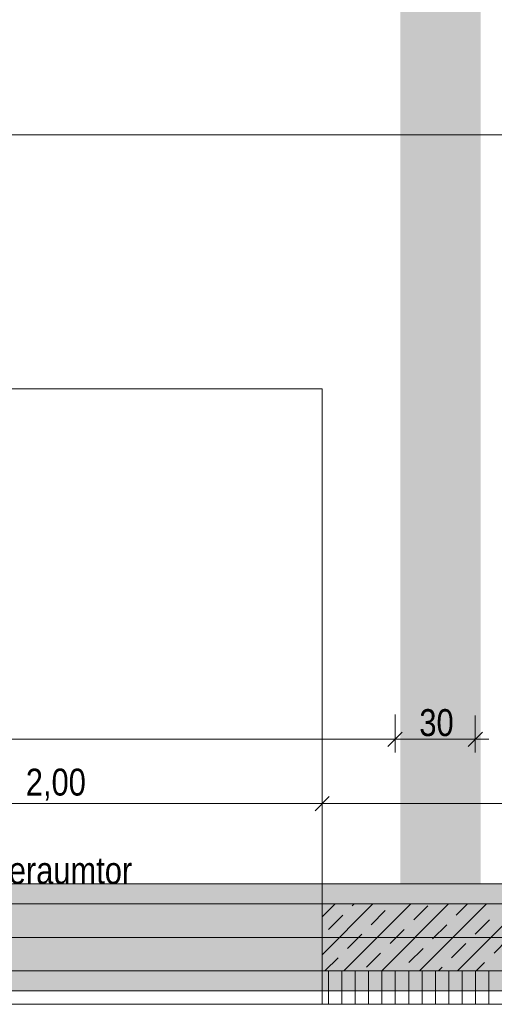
# Model space of a CAD drawing. Extents: x -720 to 300, y 62 to 1162.
# Tile 65 of 256: x -412 to -376, y 770 to 844. Entities that reach past the tile are written whole.
import ezdxf
from ezdxf.lldxf.tags import DXFTag

# ---------------------------------------------------------------- set-up
doc = ezdxf.new("R2010")
doc.units = 0
doc.layers.get('0').update_dxf_attribs({"lineweight": 13})
for name, color, linetype, lineweight, true_color in [('30 -34 Innenwände- 1 tragend', 7, 'Continuous', 13, 0xdd0806), ('30 -34 Innenwände- 2 nichttragend', 7, 'Continuous', 18, 0xff7fe6), ('30 -34 Innenwände- 4 Türen_Fenster', 7, 'Continuous', 15, 0x9955ff), ('30 -35 Decken- 1 Konstruktion-Träger- Stahlbeton', 7, 'Continuous', 13, 0x33aa00), ('70 -72 Beschriftung- 1 Beschriftung allgemein', 7, 'Continuous', 9, 0xff6633), ('70 -76 Bemaßung- 2 Allgemein', 9, 'Continuous', 5, 0x808080), ('iwb_Schraffur_Unterzug', 7, 'Continuous', 5, 0xffffcc), ('iwb_Sichtbeton', 2, 'Continuous', 50, 0xffff00), ('iwb_Sichtbeton-Shading', 2, 'Continuous', 50, 0xffff00)]:
    doc.layers.add(name, color=color, linetype=linetype, lineweight=lineweight, true_color=true_color)
doc.layers.add('70 -71 Achsen- 1 Gebäudeachsen', color=7, linetype='STRICHPUNKT2-A06G93UB8I', lineweight=18)
doc.layers.add('70 -73 Bauteildarst.- 2 verdeckt 0.15', color=7, linetype='fein_strichliert-A06G93UC8I', lineweight=15)
doc.styles.get("Standard").update_dxf_attribs({"font": 'ARIALN.TTF'})
tags = doc.linetypes.add('fein_strichliert-A06G93UC8I', pattern=[4, 1, -2, 1]).pattern_tags.tags
tags[8:9] = [DXFTag(74, 4), DXFTag(75, 0), DXFTag(340, '0'), DXFTag(46, 0.0), DXFTag(50, 0.0), DXFTag(44, 0.0), DXFTag(45, 0.0)]
tags[6:7] = [DXFTag(74, 4), DXFTag(75, 0), DXFTag(340, '0'), DXFTag(46, 0.0), DXFTag(50, 0.0), DXFTag(44, 0.0), DXFTag(45, 0.0)]
tags[4:5] = [DXFTag(74, 4), DXFTag(75, 0), DXFTag(340, '0'), DXFTag(46, 0.0), DXFTag(50, 0.0), DXFTag(44, 0.0), DXFTag(45, 0.0)]
tags = doc.linetypes.add('STRICHPUNKT2-A06G93UB8I', pattern=[12.7, 6.35, -3.175, 0, -3.175]).pattern_tags.tags
tags[10:11] = [DXFTag(74, 4), DXFTag(75, 0), DXFTag(340, '0'), DXFTag(46, 0.0), DXFTag(50, 0.0), DXFTag(44, 0.0), DXFTag(45, 0.0)]
tags[8:9] = [DXFTag(74, 4), DXFTag(75, 0), DXFTag(340, '0'), DXFTag(46, 0.0), DXFTag(50, 0.0), DXFTag(44, 0.0), DXFTag(45, 0.0)]
tags[6:7] = [DXFTag(74, 4), DXFTag(75, 0), DXFTag(340, '0'), DXFTag(46, 0.0), DXFTag(50, 0.0), DXFTag(44, 0.0), DXFTag(45, 0.0)]
tags[4:5] = [DXFTag(74, 4), DXFTag(75, 0), DXFTag(340, '0'), DXFTag(46, 0.0), DXFTag(50, 0.0), DXFTag(44, 0.0), DXFTag(45, 0.0)]

# ---------------------------------------------------------------- blocks, each defined once
blk = doc.blocks.new('Shading-A06G93SP8I', base_point=(-566.802, 777.112))
at = {"layer": 'iwb_Sichtbeton-Shading', "color": 51, "true_color": 0xffff7f}
blk.add_solid([(-350.352, 777.712), (-350.352, 777.112), (-388.902, 777.712), (-388.902, 777.112)], dxfattribs=at)
blk = doc.blocks.new('Referenz-A06G93UD8I')
at = {"layer": '30 -34 Innenwände- 1 tragend', "color": 0, "linetype": 'Continuous', "lineweight": -2, "ltscale": 0.13}
for p, q in [((-388.903, 777.412), (-350.353, 777.412)), ((-388.903, 769.912), (-308.853, 769.912))]:
    blk.add_line(p, q, dxfattribs=at)
at = {"layer": '30 -34 Innenwände- 1 tragend', "color": 0, "lineweight": -2}
for p, q in [((-388.903, 776.443), (-387.933, 777.412)), ((-388.903, 773.614), (-385.105, 777.412)), ((-388.903, 777.412), (-308.853, 777.412)), ((-387.277, 772.412), (-382.277, 777.412)), ((-386.656, 777.275), (-386.519, 777.412)), ((-384.448, 772.412), (-379.448, 777.412)), ((-382.06, 776.215), (-380.999, 777.275)), ((-381.62, 772.412), (-376.62, 777.412)), ((-378.878, 776.568), (-378.034, 777.412)), ((-378.791, 772.412), (-373.791, 777.412)), ((-388.424, 775.508), (-387.363, 776.568)), ((-385.242, 775.861), (-384.181, 776.922)), ((-380.645, 774.801), (-379.585, 775.861)), ((-377.463, 775.154), (-376.403, 776.215)), ((-387.009, 774.093), (-385.949, 775.154)), ((-383.827, 774.447), (-382.767, 775.508)), ((-379.231, 773.386), (-378.17, 774.447)), ((-376.049, 773.74), (-374.989, 774.801)), ((-385.595, 772.679), (-384.534, 773.74)), ((-382.413, 773.033), (-381.352, 774.093)), ((-388.691, 772.412), (-387.716, 773.386)), ((-377.377, 772.412), (-376.756, 773.033)), ((-388.903, 772.412), (-308.853, 772.412)), ((-380.205, 772.412), (-379.938, 772.679))]:
    blk.add_line(p, q, dxfattribs=at)
at = {"layer": '30 -34 Innenwände- 2 nichttragend', "color": 0, "lineweight": -2}
for p, q in [((-388.903, 772.412), (-308.853, 772.412)), ((-388.433, 769.912), (-388.433, 772.412)), ((-387.433, 769.912), (-387.433, 772.412)), ((-386.433, 769.912), (-386.433, 772.412)), ((-385.433, 769.912), (-385.433, 772.412)), ((-384.433, 769.912), (-384.433, 772.412)), ((-383.433, 769.912), (-383.433, 772.412)), ((-382.433, 769.912), (-382.433, 772.412)), ((-381.433, 769.912), (-381.433, 772.412)), ((-380.433, 769.912), (-380.433, 772.412)), ((-379.433, 769.912), (-379.433, 772.412)), ((-378.433, 769.912), (-378.433, 772.412)), ((-377.433, 769.912), (-377.433, 772.412)), ((-376.433, 769.912), (-376.433, 772.412)), ((-388.903, 769.912), (-308.853, 769.912))]:
    blk.add_line(p, q, dxfattribs=at)
at = {"layer": '30 -34 Innenwände- 4 Türen_Fenster', "color": 0, "linetype": 'Continuous', "lineweight": -2, "ltscale": 0.13}
for p, q in [((-428.903, 777.412), (-388.903, 777.412)), ((-428.903, 777.412), (-388.903, 777.412)), ((-388.903, 777.412), (-388.903, 769.912)), ((-428.903, 772.412), (-388.903, 772.412)), ((-428.903, 772.412), (-388.903, 772.412)), ((-388.903, 769.912), (-428.903, 769.912)), ((-428.903, 769.912), (-388.903, 769.912))]:
    blk.add_line(p, q, dxfattribs=at)
at = {"layer": '30 -35 Decken- 1 Konstruktion-Träger- Stahlbeton', "color": 0, "linetype": 'fein_strichliert-A06G93UC8I', "lineweight": -2, "ltscale": 0.13}
for p, q in [((-604.853, 778.912), (76.456, 778.912)), ((-604.853, 770.912), (76.456, 770.912))]:
    blk.add_line(p, q, dxfattribs=at)
at = {"layer": '70 -71 Achsen- 1 Gebäudeachsen', "color": 0, "linetype": 'STRICHPUNKT2-A06G93UB8I', "lineweight": -2, "ltscale": 0.13}
for p, q in [((-682.362, 834.912), (76.456, 834.912)), ((-682.362, 774.912), (76.456, 774.912))]:
    blk.add_line(p, q, dxfattribs=at)
at = {"layer": '70 -73 Bauteildarst.- 2 verdeckt 0.15', "color": 0, "linetype": 'fein_strichliert-A06G93UC8I', "lineweight": -2, "ltscale": 0.13}
for p, q in [((-388.903, 815.912), (-428.903, 815.912)), ((-388.903, 777.412), (-388.903, 815.912))]:
    blk.add_line(p, q, dxfattribs=at)
at = {"layer": '70 -76 Bemaßung- 2 Allgemein', "color": 0, "linetype": 'Continuous', "lineweight": -2, "ltscale": 0.13}
for p, q in [((-383.453, 791.567), (-383.453, 788.726)), ((-383.453, 791.567), (-383.453, 788.726)), ((-377.453, 791.503), (-377.453, 788.726)), ((-382.922, 790.257), (-383.984, 789.195)), ((-383.984, 789.195), (-382.922, 790.257)), ((-376.922, 790.257), (-377.984, 789.195)), ((-384.513, 789.726), (-445.793, 789.726)), ((-382.453, 789.726), (-384.513, 789.726)), ((-384.453, 789.726), (-382.393, 789.726)), ((-378.513, 789.726), (-382.393, 789.726)), ((-376.453, 789.726), (-378.513, 789.726)), ((-389.434, 784.382), (-388.372, 785.443)), ((-388.372, 785.443), (-389.434, 784.382)), ((-388.903, 782.412), (-388.903, 785.912)), ((-388.903, 782.412), (-388.903, 785.912)), ((-389.963, 784.912), (-427.843, 784.912)), ((-387.903, 784.912), (-389.963, 784.912)), ((-389.903, 784.912), (-387.843, 784.912)), ((-351.413, 784.912), (-387.843, 784.912))]:
    blk.add_line(p, q, dxfattribs=at)
at = {"layer": '70 -72 Beschriftung- 1 Beschriftung allgemein', "color": 0, "linetype": 'Continuous', "lineweight": -2, "ltscale": 0.13, "insert": (-418.107, 780.932), "char_height": 2.01377, "attachment_point": 1}
blk.add_mtext('{\\fArial Narrow;Geräteraumtor}', dxfattribs=at)
at = {"layer": '70 -76 Bemaßung- 2 Allgemein', "color": 0, "linetype": 'Continuous', "lineweight": -2, "ltscale": 0.13, "char_height": 2.01377, "attachment_point": 1}
for s, insert in [('{\\fArial Narrow;30}', (-381.635, 791.977)), ('{\\fArial Narrow;2,00}', (-411.062, 787.528))]:
    blk.add_mtext(s, dxfattribs=dict(at, insert=insert))
blk = doc.blocks.new('Referenz-A06G93UF8I')
at = {"layer": 'iwb_Schraffur_Unterzug', "linetype": 'Continuous', "ltscale": 0.13}
for points in [[(-383.052, 777.852), (-383.052, 862.412), (-377.052, 777.852), (-377.052, 862.412)], [(-682.362, 778.912), (76.456, 778.912), (76.456, 776.041)], [(-682.362, 778.912), (76.456, 776.041), (-682.362, 775.172)], [(-682.362, 775.172), (76.456, 776.041), (76.456, 773.783)], [(-682.362, 775.172), (76.456, 773.783), (-682.362, 774.653)], [(-682.362, 774.653), (76.456, 773.783), (76.456, 770.912)], [(-682.362, 774.653), (76.456, 770.912), (-682.362, 770.912)]]:
    blk.add_solid(points, dxfattribs=at)
at = {"layer": 'iwb_Sichtbeton', "linetype": 'Continuous', "ltscale": 0.5}
blk.add_solid([(-350.352, 777.712), (-350.352, 777.112), (-388.902, 777.712), (-388.902, 777.112)], dxfattribs=at)

msp = doc.modelspace()

# ---------------------------------------------------------------- block references
at = {"color": 8, "lineweight": 13, "ltscale": 0.13, "true_color": 0x808080}
msp.add_blockref('Referenz-A06G93UD8I', (0, 0), dxfattribs=at)
at = {"color": 8, "lineweight": 25, "ltscale": 0.25, "true_color": 0x808080}
msp.add_blockref('Referenz-A06G93UF8I', (0, 0), dxfattribs=at)
msp.add_blockref('Shading-A06G93SP8I', (-566.802, 777.112))

doc.saveas('drawing.dxf')
